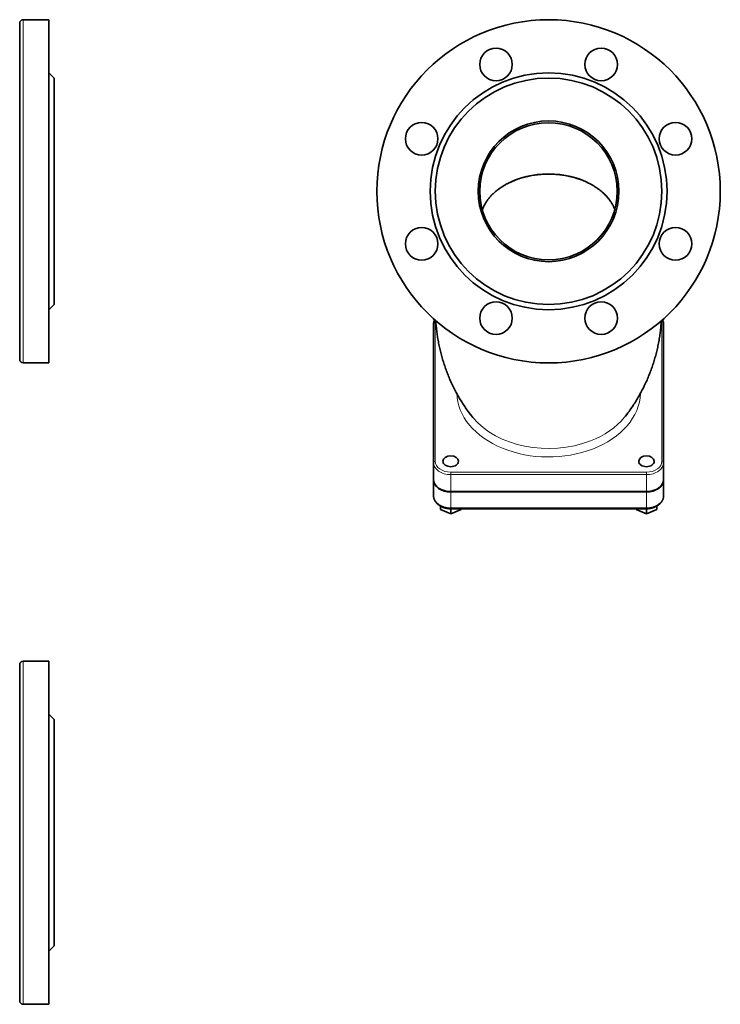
# Model space of a CAD drawing. Extents: x 1691 to 2227, y 281 to 779.
# Tile 6 of 9: x 1969 to 2173, y 281 to 568. Entities that reach past the tile are written whole.
import ezdxf

# ---------------------------------------------------------------- set-up
doc = ezdxf.new("R2010")
doc.units = 0

msp = doc.modelspace()

# ---------------------------------------------------------------- linework, layer by layer
at = {"color": 7, "lineweight": 13}
for p, q in [((1970.18, 518.37), (1970.18, 568.37)), ((1970.18, 468.37), (1970.18, 518.37)), ((2090.19, 480.02), (2090.19, 439.71)), ((2156.19, 439.71), (2156.19, 480.02)), ((2094.69, 436.53), (2151.69, 436.53)), ((2094.69, 435.82), (2151.69, 435.82)), ((2151.69, 426.17), (2094.69, 426.17)), ((1970.18, 331.49), (1970.18, 381.49)), ((1970.18, 281.49), (1970.18, 331.49))]:
    msp.add_line(p, q, dxfattribs=at)
at = {"color": 7, "lineweight": 35, "ltscale": 0.375}
for p, q in [((1970.18, 568.37), (1977.68, 568.37)), ((1970.18, 468.37), (1977.68, 468.37)), ((1970.18, 381.49), (1977.68, 381.49)), ((1970.18, 281.49), (1977.68, 281.49))]:
    msp.add_line(p, q, dxfattribs=at)
at = {"color": 7, "lineweight": 35}
for p, q in [((1977.68, 568.37), (1977.68, 518.37)), ((1969.18, 567.37), (1969.18, 518.37)), ((1979.18, 551.37), (1979.18, 518.37)), ((1969.18, 518.37), (1969.18, 469.37)), ((1977.68, 518.37), (1977.68, 468.37)), ((1979.18, 518.37), (1979.18, 485.37)), ((2089.69, 479.67), (2089.69, 439.36)), ((2156.69, 439.36), (2156.69, 479.67)), ((2089.69, 474.61), (2089.69, 434.3)), ((2151.69, 430.87), (2094.69, 430.87)), ((2151.69, 430.77), (2094.69, 430.77)), ((2094.69, 425.88), (2151.69, 425.88)), ((1969.18, 331.49), (1969.18, 380.49)), ((1977.68, 381.49), (1977.68, 281.49)), ((1979.18, 364.49), (1979.18, 298.49)), ((1969.18, 331.49), (1969.18, 282.49))]:
    msp.add_line(p, q, dxfattribs=at)
at = {"color": 7, "lineweight": 35, "ltscale": 0.106066}
for p, q in [((1979.18, 551.37), (1977.68, 552.87)), ((1979.18, 485.37), (1977.68, 483.87)), ((1979.18, 364.49), (1977.68, 365.99)), ((1979.18, 298.49), (1977.68, 296.99))]:
    msp.add_line(p, q, dxfattribs=at)
at = {"color": 7, "lineweight": 35, "ltscale": 0.247488}
for p, q in [((2089.69, 439.36), (2089.69, 434.41)), ((2156.69, 434.41), (2156.69, 439.36))]:
    msp.add_line(p, q, dxfattribs=at)
at = {"color": 7, "lineweight": 13, "ltscale": 0.035356}
for p, q in [((2094.69, 435.82), (2094.69, 436.53)), ((2151.69, 436.53), (2151.69, 435.82))]:
    msp.add_line(p, q, dxfattribs=at)
at = {"color": 7, "lineweight": 35, "ltscale": 0.22981}
for p, q in [((2089.69, 434.3), (2089.69, 429.71)), ((2156.69, 429.71), (2156.69, 434.3))]:
    msp.add_line(p, q, dxfattribs=at)
at = {"color": 7, "lineweight": 13, "ltscale": 0.247487}
for p, q in [((2094.69, 430.87), (2094.69, 435.82)), ((2151.69, 435.82), (2151.69, 430.87))]:
    msp.add_line(p, q, dxfattribs=at)
at = {"color": 7, "lineweight": 35, "ltscale": 0.005294}
msp.add_line((2156.69, 434.3), (2156.69, 434.41), dxfattribs=at)
at = {"color": 7, "lineweight": 13, "ltscale": 0.22981}
for p, q in [((2094.69, 426.17), (2094.69, 430.77)), ((2151.69, 430.77), (2151.69, 426.17))]:
    msp.add_line(p, q, dxfattribs=at)
at = {"color": 7, "lineweight": 35, "ltscale": 0.048957}
for p, q in [((2091.69, 425.65), (2091.69, 426.63)), ((2154.69, 425.65), (2154.69, 426.63))]:
    msp.add_line(p, q, dxfattribs=at)
at = {"color": 7, "lineweight": 35, "ltscale": 0.162019}
for p, q in [((2091.69, 425.65), (2094.69, 424.43)), ((2094.69, 424.43), (2097.69, 425.65)), ((2148.69, 425.65), (2151.69, 424.43)), ((2151.69, 424.43), (2154.69, 425.65))]:
    msp.add_line(p, q, dxfattribs=at)
at = {"color": 7, "lineweight": 13, "ltscale": 0.014644}
for p, q in [((2094.69, 425.88), (2094.69, 426.17)), ((2151.69, 426.17), (2151.69, 425.88))]:
    msp.add_line(p, q, dxfattribs=at)
at = {"color": 7, "lineweight": 35, "ltscale": 0.072475}
for p, q in [((2094.69, 425.88), (2094.69, 424.43)), ((2151.69, 425.88), (2151.69, 424.43))]:
    msp.add_line(p, q, dxfattribs=at)
at = {"color": 7, "lineweight": 35, "ltscale": 0.011237}
for p, q in [((2097.69, 425.65), (2097.69, 425.88)), ((2148.69, 425.65), (2148.69, 425.88))]:
    msp.add_line(p, q, dxfattribs=at)
at = {"color": 7, "lineweight": 35}
for points in [[(2123.19, 523.39), (2122.85, 523.39), (2122.5, 523.39), (2122.15, 523.38), (2121.8, 523.36), (2121.43, 523.34), (2121.07, 523.31), (2120.69, 523.28), (2120.31, 523.25), (2119.93, 523.21), (2119.54, 523.16), (2119.15, 523.1), (2118.75, 523.04), (2118.35, 522.98), (2117.94, 522.9), (2117.53, 522.82), (2117.11, 522.73), (2116.69, 522.63), (2116.27, 522.53), (2115.84, 522.41), (2115.41, 522.29), (2114.98, 522.16), (2114.55, 522.02), (2114.12, 521.87), (2113.9, 521.79), (2113.68, 521.71), (2113.46, 521.62), (2113.24, 521.54), (2113.03, 521.45), (2112.81, 521.36), (2112.59, 521.26), (2112.37, 521.16), (2112.16, 521.07), (2111.94, 520.96), (2111.72, 520.86), (2111.51, 520.75), (2111.29, 520.64), (2111.08, 520.53), (2110.86, 520.41), (2110.65, 520.29), (2110.44, 520.17), (2110.23, 520.05), (2110.03, 519.93), (2109.84, 519.81), (2109.65, 519.69), (2109.47, 519.58), (2109.29, 519.46), (2109.11, 519.33), (2108.94, 519.21), (2108.76, 519.08), (2108.58, 518.95), (2108.41, 518.82), (2108.24, 518.68), (2108.07, 518.55), (2107.9, 518.41), (2107.73, 518.27), (2107.57, 518.13), (2107.4, 517.98), (2107.24, 517.83), (2107.08, 517.68), (2106.88, 517.49), (2106.69, 517.3), (2106.51, 517.11), (2106.34, 516.93), (2106.22, 516.79), (2106.1, 516.66), (2105.98, 516.52), (2105.86, 516.38), (2105.75, 516.24), (2105.63, 516.09), (2105.52, 515.95), (2105.41, 515.8), (2105.31, 515.66), (2105.2, 515.51), (2105.1, 515.36), (2105, 515.21), (2104.9, 515.06), (2104.81, 514.9), (2104.71, 514.75), (2104.62, 514.59), (2104.48, 514.34), (2104.35, 514.08), (2104.23, 513.84), (2104.11, 513.59), (2104, 513.34), (2103.9, 513.09)], [(2123.19, 523.39), (2123.53, 523.39), (2123.88, 523.39), (2124.23, 523.38), (2124.58, 523.36), (2124.95, 523.34), (2125.32, 523.31), (2125.69, 523.28), (2126.07, 523.25), (2126.45, 523.21), (2126.84, 523.16), (2127.24, 523.1), (2127.64, 523.04), (2128.04, 522.98), (2128.45, 522.9), (2128.86, 522.82), (2129.28, 522.73), (2129.7, 522.63), (2130.12, 522.52), (2130.55, 522.41), (2130.98, 522.29), (2131.41, 522.15), (2131.85, 522.01), (2132.06, 521.94), (2132.28, 521.86), (2132.71, 521.7), (2133.05, 521.57), (2133.4, 521.43), (2133.75, 521.28), (2134.1, 521.12), (2134.45, 520.96), (2134.8, 520.79), (2135.14, 520.61), (2135.49, 520.43), (2135.83, 520.24), (2136.17, 520.04), (2136.34, 519.93), (2136.52, 519.82), (2136.69, 519.71), (2136.86, 519.6), (2137.04, 519.49), (2137.21, 519.37), (2137.38, 519.25), (2137.54, 519.13), (2137.71, 519.01), (2137.88, 518.89), (2138.04, 518.76), (2138.2, 518.63), (2138.37, 518.5), (2138.53, 518.37), (2138.68, 518.24), (2138.82, 518.12), (2139.07, 517.9), (2139.31, 517.68), (2139.44, 517.54), (2139.58, 517.41), (2139.71, 517.28), (2139.84, 517.14), (2139.97, 517.01), (2140.09, 516.87), (2140.22, 516.73), (2140.34, 516.59), (2140.46, 516.45), (2140.58, 516.31), (2140.69, 516.16), (2140.8, 516.02), (2140.92, 515.87), (2141.03, 515.72), (2141.14, 515.56), (2141.24, 515.41), (2141.38, 515.2), (2141.51, 515), (2141.63, 514.81), (2141.74, 514.61), (2141.85, 514.43), (2141.95, 514.24), (2142.04, 514.06), (2142.14, 513.87), (2142.23, 513.68), (2142.31, 513.49), (2142.4, 513.29), (2142.48, 513.09)], [(2090.01, 480.97), (2089.97, 480.9), (2089.94, 480.83), (2089.91, 480.76), (2089.89, 480.7), (2089.87, 480.65), (2089.84, 480.57), (2089.82, 480.5), (2089.79, 480.42), (2089.77, 480.34), (2089.76, 480.27), (2089.74, 480.19), (2089.73, 480.13), (2089.72, 480.06), (2089.71, 480), (2089.7, 479.93), (2089.7, 479.86), (2089.69, 479.8), (2089.69, 479.73), (2089.69, 479.67)], [(2090.34, 480.68), (2090.39, 479.94), (2090.46, 479.17), (2090.52, 478.57), (2090.56, 478.15), (2090.61, 477.75), (2090.66, 477.35), (2090.71, 476.95), (2090.77, 476.55), (2090.83, 476.15), (2090.89, 475.75), (2090.96, 475.35), (2091.03, 474.95), (2091.1, 474.55), (2091.18, 474.15), (2091.26, 473.75), (2091.34, 473.36), (2091.42, 472.96), (2091.51, 472.57), (2091.6, 472.17), (2091.69, 471.78), (2091.79, 471.39), (2091.89, 471), (2092, 470.6), (2092.1, 470.21), (2092.21, 469.83), (2092.32, 469.44), (2092.44, 469.05), (2092.56, 468.66), (2092.68, 468.28), (2092.8, 467.89), (2092.93, 467.51), (2093.06, 467.13), (2093.19, 466.75), (2093.33, 466.37), (2093.47, 465.99), (2093.61, 465.61), (2093.76, 465.23), (2093.91, 464.86), (2094.06, 464.49), (2094.21, 464.11), (2094.37, 463.74), (2094.53, 463.38), (2094.77, 462.82), (2095.04, 462.24), (2095.32, 461.66), (2095.6, 461.08), (2095.91, 460.48), (2096.1, 460.12), (2096.29, 459.76), (2096.48, 459.41), (2096.68, 459.06), (2096.88, 458.71), (2097.08, 458.36), (2097.28, 458.02), (2097.48, 457.67), (2097.69, 457.33), (2097.91, 456.99), (2098.12, 456.65), (2098.34, 456.31), (2098.56, 455.98), (2098.78, 455.65), (2099.01, 455.32), (2099.23, 454.99), (2099.5, 454.62), (2099.77, 454.25), (2100.11, 453.79), (2100.45, 453.34), (2100.8, 452.89), (2101.16, 452.45)], [(2156.04, 480.68), (2155.99, 479.94), (2155.92, 479.17), (2155.86, 478.57), (2155.82, 478.15), (2155.77, 477.75), (2155.72, 477.35), (2155.66, 476.95), (2155.61, 476.55), (2155.55, 476.15), (2155.48, 475.75), (2155.42, 475.35), (2155.35, 474.95), (2155.28, 474.55), (2155.2, 474.15), (2155.12, 473.75), (2155.04, 473.36), (2154.96, 472.96), (2154.87, 472.57), (2154.78, 472.17), (2154.68, 471.78), (2154.59, 471.39), (2154.49, 471), (2154.38, 470.6), (2154.28, 470.21), (2154.17, 469.83), (2154.06, 469.44), (2153.94, 469.05), (2153.82, 468.66), (2153.7, 468.28), (2153.58, 467.89), (2153.45, 467.51), (2153.32, 467.13), (2153.19, 466.75), (2153.05, 466.37), (2152.91, 465.99), (2152.77, 465.61), (2152.62, 465.23), (2152.47, 464.86), (2152.32, 464.49), (2152.17, 464.11), (2152.01, 463.74), (2151.85, 463.38), (2151.6, 462.82), (2151.33, 462.24), (2151.06, 461.66), (2150.78, 461.08), (2150.47, 460.48), (2150.28, 460.12), (2150.09, 459.76), (2149.9, 459.41), (2149.7, 459.06), (2149.5, 458.71), (2149.3, 458.36), (2149.1, 458.02), (2148.9, 457.67), (2148.68, 457.33), (2148.47, 456.99), (2148.26, 456.65), (2148.04, 456.31), (2147.82, 455.98), (2147.6, 455.65), (2147.37, 455.32), (2147.14, 454.99), (2146.88, 454.62), (2146.61, 454.25), (2146.27, 453.79), (2145.93, 453.34), (2145.58, 452.89), (2145.22, 452.45)], [(2156.69, 479.67), (2156.69, 479.74), (2156.69, 479.81), (2156.68, 479.89), (2156.67, 479.96), (2156.66, 480.03), (2156.65, 480.1), (2156.64, 480.18), (2156.63, 480.25), (2156.61, 480.32), (2156.59, 480.39), (2156.57, 480.46), (2156.55, 480.53), (2156.53, 480.6), (2156.5, 480.67), (2156.47, 480.74), (2156.45, 480.79), (2156.43, 480.85), (2156.4, 480.91), (2156.37, 480.97)], [(2089.69, 429.71), (2089.69, 429.63), (2089.69, 429.56), (2089.7, 429.48), (2089.7, 429.4), (2089.71, 429.33), (2089.72, 429.25), (2089.74, 429.18), (2089.75, 429.1), (2089.77, 429.03), (2089.78, 428.95), (2089.8, 428.88), (2089.83, 428.81), (2089.85, 428.74), (2089.87, 428.67), (2089.9, 428.6), (2089.93, 428.53), (2089.95, 428.48), (2089.98, 428.42), (2090.01, 428.35), (2090.04, 428.29), (2090.07, 428.23), (2090.1, 428.17), (2090.14, 428.11), (2090.17, 428.05), (2090.21, 427.99), (2090.26, 427.91), (2090.32, 427.83), (2090.38, 427.75), (2090.45, 427.66), (2090.51, 427.58), (2090.58, 427.51), (2090.63, 427.46), (2090.68, 427.41), (2090.73, 427.36), (2090.78, 427.31), (2090.83, 427.26), (2090.88, 427.22), (2090.93, 427.17), (2090.98, 427.13), (2091.03, 427.08), (2091.09, 427.03), (2091.16, 426.98), (2091.22, 426.94), (2091.28, 426.89), (2091.35, 426.85), (2091.41, 426.8), (2091.48, 426.76), (2091.55, 426.72), (2091.62, 426.68), (2091.68, 426.64), (2091.75, 426.6), (2091.82, 426.56), (2091.9, 426.52), (2091.97, 426.49), (2092.04, 426.45), (2092.11, 426.42), (2092.21, 426.37), (2092.32, 426.33), (2092.42, 426.29), (2092.52, 426.25), (2092.62, 426.22), (2092.72, 426.18), (2092.8, 426.16), (2092.88, 426.14), (2092.96, 426.11), (2093.04, 426.09), (2093.12, 426.07), (2093.2, 426.05), (2093.28, 426.03), (2093.36, 426.01), (2093.44, 426), (2093.52, 425.98), (2093.6, 425.97), (2093.69, 425.96), (2093.77, 425.94), (2093.85, 425.93), (2093.94, 425.92), (2094.02, 425.91), (2094.1, 425.91), (2094.19, 425.9), (2094.27, 425.89), (2094.35, 425.89), (2094.44, 425.88), (2094.52, 425.88), (2094.61, 425.88), (2094.69, 425.88)], [(2156.69, 429.71), (2156.69, 429.63), (2156.69, 429.56), (2156.68, 429.48), (2156.67, 429.4), (2156.66, 429.33), (2156.65, 429.25), (2156.64, 429.18), (2156.63, 429.1), (2156.61, 429.03), (2156.59, 428.95), (2156.57, 428.88), (2156.55, 428.81), (2156.53, 428.74), (2156.51, 428.67), (2156.48, 428.6), (2156.45, 428.53), (2156.43, 428.48), (2156.4, 428.42), (2156.37, 428.35), (2156.34, 428.29), (2156.31, 428.23), (2156.28, 428.17), (2156.24, 428.11), (2156.21, 428.05), (2156.17, 427.99), (2156.11, 427.91), (2156.06, 427.83), (2155.99, 427.75), (2155.93, 427.66), (2155.86, 427.58), (2155.79, 427.51), (2155.75, 427.46), (2155.7, 427.41), (2155.65, 427.36), (2155.6, 427.31), (2155.55, 427.26), (2155.5, 427.22), (2155.45, 427.17), (2155.4, 427.13), (2155.34, 427.08), (2155.28, 427.03), (2155.22, 426.98), (2155.16, 426.94), (2155.1, 426.89), (2155.03, 426.85), (2154.96, 426.8), (2154.9, 426.76), (2154.83, 426.72), (2154.76, 426.68), (2154.69, 426.64), (2154.62, 426.6), (2154.55, 426.56), (2154.48, 426.52), (2154.41, 426.49), (2154.34, 426.45), (2154.27, 426.42), (2154.16, 426.37), (2154.06, 426.33), (2153.96, 426.29), (2153.86, 426.25), (2153.76, 426.22), (2153.66, 426.18), (2153.58, 426.16), (2153.5, 426.14), (2153.42, 426.11), (2153.34, 426.09), (2153.26, 426.07), (2153.18, 426.05), (2153.1, 426.03), (2153.02, 426.01), (2152.94, 426), (2152.86, 425.98), (2152.77, 425.97), (2152.69, 425.96), (2152.61, 425.94), (2152.53, 425.93), (2152.44, 425.92), (2152.36, 425.91), (2152.28, 425.91), (2152.19, 425.9), (2152.11, 425.89), (2152.03, 425.89), (2151.94, 425.88), (2151.86, 425.88), (2151.77, 425.88), (2151.69, 425.88)]]:
    msp.add_lwpolyline(points, dxfattribs=at)
at = {"color": 7, "lineweight": 13}
msp.add_lwpolyline([(2090.19, 480.02), (2090.14, 480.02), (2090.09, 480.01), (2090.06, 480.01), (2090.04, 480), (2090, 479.99), (2089.96, 479.98), (2089.93, 479.97), (2089.89, 479.95), (2089.86, 479.93), (2089.83, 479.91), (2089.8, 479.88), (2089.77, 479.86), (2089.75, 479.83), (2089.74, 479.82), (2089.73, 479.8), (2089.72, 479.79), (2089.71, 479.77), (2089.7, 479.74), (2089.69, 479.72), (2089.69, 479.69), (2089.69, 479.67)], dxfattribs=at)
at = {"color": 7, "lineweight": 35}
for centre, radius in [((2123.19, 518.37), 50), ((2107.88, 555.33), 4.75), ((2138.5, 555.33), 4.75), ((2123.19, 518.37), 34.5), ((2123.19, 518.37), 33), ((2086.23, 533.68), 4.75), ((2123.19, 518.37), 20.5), ((2123.19, 518.37), 20), ((2160.14, 533.68), 4.75), ((2086.23, 503.07), 4.75), ((2160.14, 503.07), 4.75), ((2107.88, 481.42), 4.75), ((2138.5, 481.42), 4.75)]:
    msp.add_circle(centre, radius, dxfattribs=at)
for centre, start, end in [((1970.18, 567.37), 90, 180), ((1970.18, 469.37), 180, 270), ((1970.18, 380.49), 90, 180), ((1970.18, 282.49), 180, 270)]:
    msp.add_arc(centre, 1, start, end, dxfattribs=at)
at = {"color": 7, "lineweight": 13}
for centre, radius, start, end in [((2092.47, 480.02), 2.28, 165.2379, 179.961), ((2092.58, 479.99), 2.4, 162.3917, 165.3285)]:
    msp.add_arc(centre, radius, start, end, dxfattribs=at)
for centre, major_axis, start_param, end_param in [((2123.19, 509.4), (20, 0), 0.266031, 2.875561), ((2151.69, 480.02), (4.5, 0), 6.283185, 6.504005), ((2156.19, 479.67), (-0.5, 0), 3.141593, 4.712389), ((2123.19, 459.87), (26.75, 0), 3.161906, 5.212389), ((2123.19, 459.87), (26.75, 0), 5.212389, 6.262864), ((2123.19, 461.4), (25.41, 0), 3.663115, 5.212389), ((2123.19, 461.4), (25.41, 0), 5.212389, 5.761663), ((2090.19, 439.36), (0.5, 0), 1.570796, 3.141593), ((2094.69, 439.36), (-5, 0), 6.283185, 7.853982), ((2094.69, 439.71), (4.5, 0), 3.141593, 4.712389), ((2151.69, 439.71), (4.5, 0), 4.712389, 6.283185), ((2151.69, 439.36), (-5, 0), 1.570796, 3.141593), ((2156.19, 439.36), (0.5, 0), 0, 1.570796), ((2094.69, 429.71), (5, 0), 3.141593, 4.712389), ((2151.69, 429.71), (5, 0), 4.712389, 6.283185)]:
    msp.add_ellipse(centre, major_axis=major_axis, ratio=0.707107, start_param=start_param, end_param=end_param, dxfattribs=at)
at = {"color": 7, "lineweight": 35}
for centre, major_axis, start_param, end_param in [((2094.69, 474.61), (-5, 0), 6.282022, 6.283185), ((2094.69, 439.71), (-2.25, 0), 3.141593, 6.283185), ((2094.69, 439.71), (-2.25, 0), 0, 1.570796), ((2094.69, 439.71), (-2.25, 0), 1.570796, 3.141593), ((2151.69, 439.71), (-2.25, 0), 3.141593, 6.283185), ((2151.69, 439.71), (-2.25, 0), 6.283185, 7.853982), ((2151.69, 439.71), (-2.25, 0), 1.570796, 3.141593), ((2094.69, 434.41), (5, 0), 3.141593, 4.712389), ((2094.69, 434.3), (5, 0), 3.141593, 4.712389), ((2151.69, 434.41), (5, 0), 4.712389, 6.283185), ((2151.69, 434.3), (-5, 0), 1.570796, 3.141593)]:
    msp.add_ellipse(centre, major_axis=major_axis, ratio=0.707107, start_param=start_param, end_param=end_param, dxfattribs=at)

doc.saveas('drawing.dxf')
